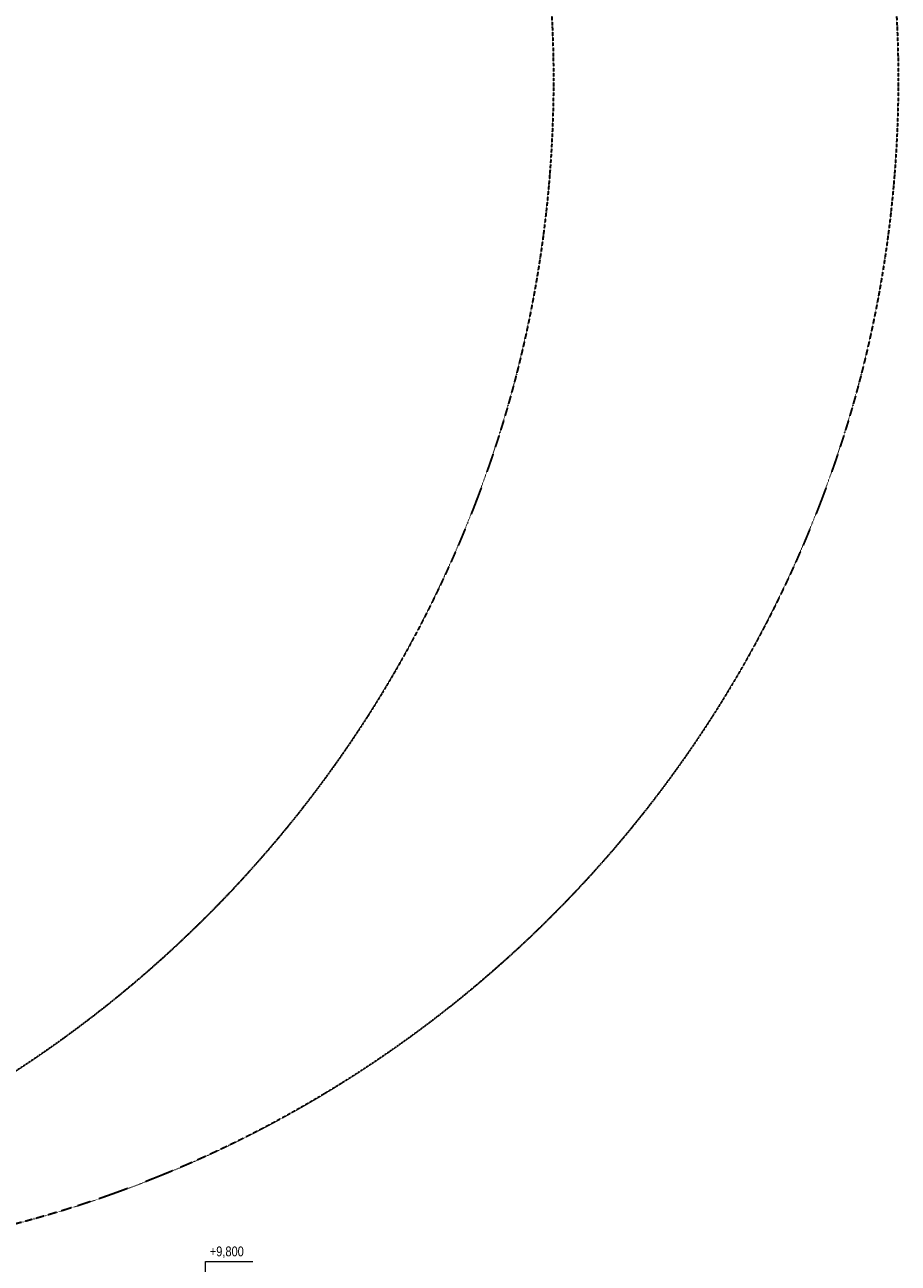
# Model space of a CAD drawing. Header units: millimetres. Extents: x -304119 to 197109, y 7818 to 249585.
# Tile 19 of 42: x -106049 to -61725, y 59990 to 122822. Entities that reach past the tile are written whole.
import ezdxf
from ezdxf.enums import TextEntityAlignment as Align

# ---------------------------------------------------------------- set-up
doc = ezdxf.new("R2010")
doc.units = ezdxf.units.MM
doc.linetypes.add('ACAD_ISO10W100', pattern=[18, 12, -3, 0, -3])
doc.layers.add('CKKOTY_VYS', color=252, linetype='Continuous', lineweight=5)
doc.layers.add('EL_BleskUz - bleskozvod', color=3, linetype='ACAD_ISO10W100', lineweight=35)
doc.layers.add('CKNETISK', color=252, linetype='Continuous', lineweight=5, plot=False)
doc.styles.get("Standard").update_dxf_attribs({"font": 'arial.ttf'})

# ---------------------------------------------------------------- blocks, each defined once
blk = doc.blocks.new('CK2D_HEIGHTDIM_E7E90077-A346-4FA0-BE6B-16243E22FE2E')
at = {"color": 0, "linetype": 'ByBlock', "lineweight": -2, "transparency": 16777216}
blk.add_lwpolyline([(-1.75, 1.8), (0, 0), (1.75, 1.8), (0, 0), (0, 5), (12, 5)], dxfattribs=at)
at = {"color": 0, "linetype": 'ByBlock', "lineweight": -2, "transparency": 16777216, "width": 0.8}
blk.add_attdef('VÝŠKA', text='', height=2.5, dxfattribs=at).set_placement((1.25, 5.8), align=Align.BOTTOM_LEFT)
at = {"color": 0, "linetype": 'ByBlock', "lineweight": -2, "transparency": 16777216, "width": 0.8, "flags": 8}
blk.add_attdef('OZNAČENIE', text='', height=2.5, dxfattribs=at).set_placement((1.25, 4.2), align=Align.TOP_LEFT)
at = {"layer": 'CKNETISK', "width": 0.8, "flags": 8}
blk.add_attdef('ZAOKRÚHĽOVANIE', text='', height=2.5, dxfattribs=at).set_placement((13.25, 5.8), align=Align.BOTTOM_LEFT)

msp = doc.modelspace()

# ---------------------------------------------------------------- linework, layer by layer
at = {"layer": 'EL_BleskUz - bleskozvod'}
for centre in [(-139221.74359, 120040.2191), (-121725.07775, 120040.2191)]:
    msp.add_circle(centre, 60000, dxfattribs=at)

# ---------------------------------------------------------------- block references
at = {"layer": 'CKKOTY_VYS', "color": 252, "lineweight": 5}
ref = msp.add_blockref('CK2D_HEIGHTDIM_E7E90077-A346-4FA0-BE6B-16243E22FE2E', (-96877.62957, 59081.42303), dxfattribs=dict(at, xscale=200, yscale=200, zscale=200))
ref.add_attrib('VÝŠKA_001', '+9,800', (-96658.73462, 60340.33163), dxfattribs={"layer": '0', "color": 0, "linetype": 'ByBlock', "lineweight": -2, "transparency": 16777216, "height": 500, "width": 0.8})

doc.saveas('drawing.dxf')
